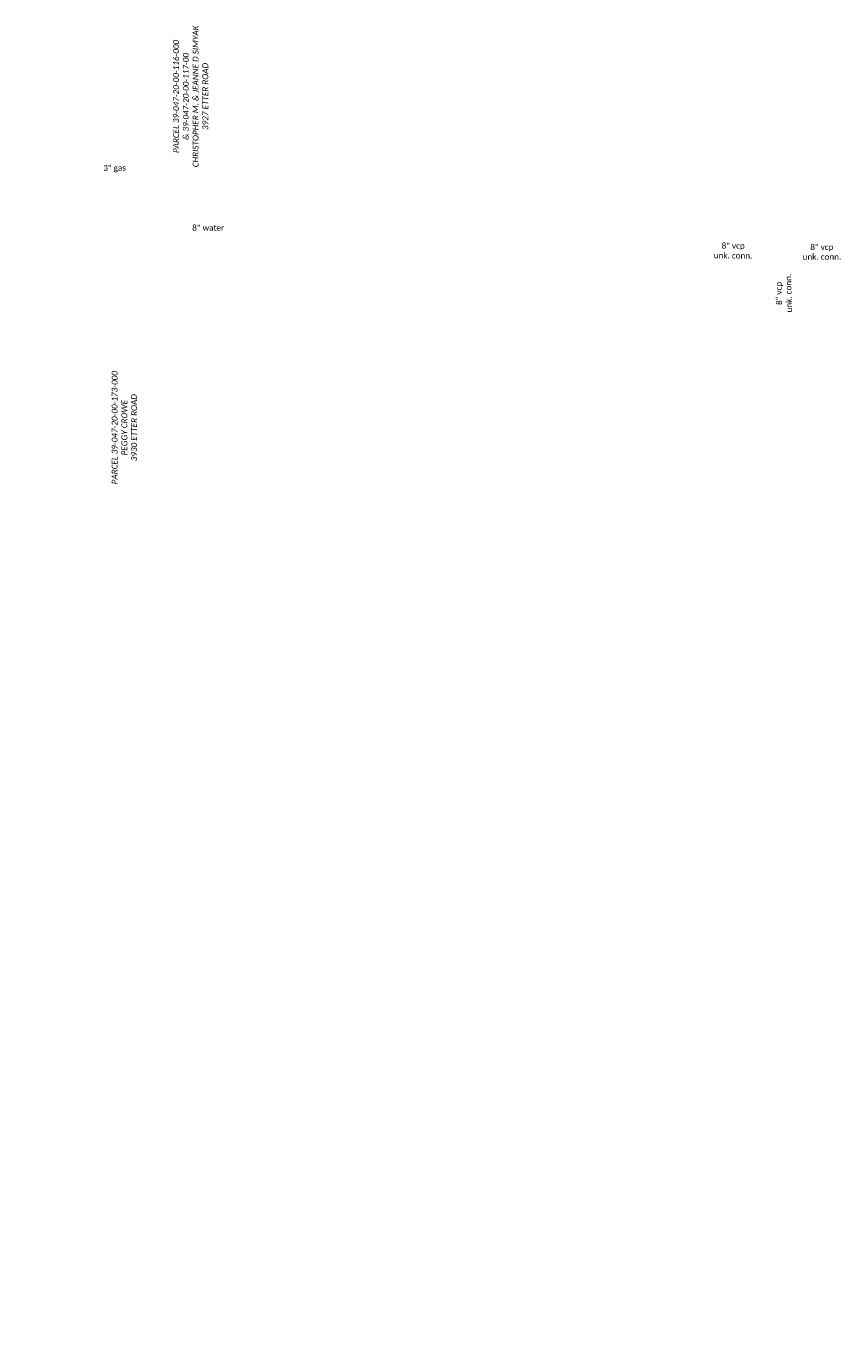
# Model space of a CAD drawing. Header units: feet. Extents: x 0 to 2274384, y 0 to 503175.
# Tile 9 of 9: x 2273958 to 2274348, y 502192 to 502819. Entities that reach past the tile are written whole.
import ezdxf
from ezdxf import colors
from ezdxf.entities.mleader import LeaderData, LeaderLine
from ezdxf.math import Vec2, Vec3

# ---------------------------------------------------------------- set-up
doc = ezdxf.new("R2010")
doc.units = ezdxf.units.FT
doc.header["$LTSCALE"] = 20
doc.header["$MEASUREMENT"] = 0
doc.layers.get('0').update_dxf_attribs({"lineweight": 15, "true_color": 0xc2ced6})
for name, color, linetype, lineweight in [('PV_X_Text', 7, 'Continuous', 15), ('TX_P_200', 7, 'Continuous', 35), ('UT_X_Sanitary_Text', 7, 'Continuous', 15), ('UT_X_Water_Text', 7, 'Continuous', 15)]:
    doc.layers.add(name, color=color, linetype=linetype, lineweight=lineweight)
doc.styles.add('P_Slanted - Normal Fixed Spacing', font='calibrii.ttf', dxfattribs={"height": 0.14})
doc.styles.add('X_Straight - Normal Fixed Spacing', font='calibril.ttf', dxfattribs={"height": 0.14})

# ---------------------------------------------------------------- blocks, each defined once
blk = doc.blocks.new('Dim1')
h = blk.add_hatch(color=4)
h.dxf.hatch_style = 1
h.paths.add_polyline_path([(0, 0), (-1, -0.2), (-1, 0.2)])
at = {"color": 4}
blk.add_lwpolyline([(0, 0), (-1, -0.2), (-1, 0.2), (0, 0)], dxfattribs=at)

msp = doc.modelspace()

# ---------------------------------------------------------------- texts
at = {"layer": 'PV_X_Text', "insert": (2273974, 502751.85), "char_height": 2.8, "attachment_point": 1, "rotation": 0.54723, "style": 'X_Straight - Normal Fixed Spacing'}
msp.add_mtext_dynamic_manual_height_columns('\\pxqc;3" gas', width=52.2173, gutter_width=14, heights=[8.94], dxfattribs=at)
at = {"layer": 'TX_P_200', "char_height": 2.8, "attachment_point": 5, "rotation": 90, "style": 'P_Slanted - Normal Fixed Spacing'}
for s, insert in [('PARCEL 39-047-20-00-116-000 \\P& 39-047-20-00-117-00\\PCHRISTOPHER M. & JEANNE D SIMYAK \\P3927 ETTER ROAD', (2274036.62, 502784.94)), ('PARCEL 39-047-20-00-173-000\\PPEGGY CROWE\\P3930 ETTER ROAD', (2274004.82, 502626.23))]:
    msp.add_mtext(s, dxfattribs=dict(at, insert=insert))
at = {"layer": 'UT_X_Sanitary_Text', "char_height": 2.8, "attachment_point": 1, "style": 'X_Straight - Normal Fixed Spacing'}
for width, heights, insert, rotation in [(18.1831, [9.36], (2274287.46, 502714.87, -1152.9), 359.47761), (20.105, [8.94], (2274328.99, 502714.13, -1152.9), 0.25554), (18.5406, [8.49], (2274317.27, 502681.28, -1152.9), 91.40593)]:
    msp.add_mtext_dynamic_manual_height_columns('\\pxqc;8" vcp \\Punk. conn.', width=width, gutter_width=14, heights=heights, dxfattribs=dict(at, insert=insert, rotation=rotation))

# ---------------------------------------------------------------- leaders
at = {"layer": 'UT_X_Water_Text'}
ml = msp.add_multileader_mtext('Standard', dxfattribs=at)
ml.set_content('8" water', color=256, style='X_Straight - Normal Fixed Spacing')
ml.set_leader_properties()
ml.set_arrow_properties(name='Dim1')
ml.build(insert=Vec2(0, 0))
ml.multileader.update_dxf_attribs({"text_left_attachment_type": 2, "text_right_attachment_type": 2, "dogleg_length": 0.18, "arrow_head_size": 2.8, "scale": 20})
ctx = ml.context
ctx.base_point, ctx.scale, ctx.char_height, ctx.arrow_head_size, ctx.landing_gap_size, ctx.plane_origin, ctx.plane_x_axis, ctx.plane_y_axis = Vec3(2274035.72, 502722.03, 2311.3), 20, 2.8, 2.8, 1.8, Vec3(2273972.62, 502772.83, 2311.3), Vec3(0.999991, -0.004269), Vec3(0.004269, 0.999991)
ctx.left_attachment, ctx.right_attachment, ctx.text_align_type = 2, 2, 1
notes = []
notes.append((ctx, [(0, (0, 0, 0), (0, 0), (1, 0), 1, [])]))
ctx.mtext.insert, ctx.mtext.text_direction, ctx.mtext.rotation, ctx.mtext.width, ctx.mtext.alignment, ctx.mtext.flow_direction = Vec3(2274045, 502723.42, 2311.3), Vec3(0.999991, -0.004269), 6.278916, 28.4125, 2, 5
ml = msp.add_multileader_mtext('Standard', dxfattribs=at)
ml.set_content('8" water', color=256, style='X_Straight - Normal Fixed Spacing')
ml.set_leader_properties()
ml.set_arrow_properties(name='Dim1')
ml.build(insert=Vec2(0, 0))
ml.multileader.update_dxf_attribs({"text_left_attachment_type": 2, "text_right_attachment_type": 2, "dogleg_length": 0.18, "arrow_head_size": 2.8, "scale": 20})
ctx = ml.context
ctx.base_point, ctx.scale, ctx.char_height, ctx.arrow_head_size, ctx.landing_gap_size, ctx.plane_origin, ctx.plane_x_axis, ctx.plane_y_axis = Vec3(2273879.73, 502715.65, 2311.3), 20, 2.8, 2.8, 1.8, Vec3(2273777.03, 502771.04, 2311.3), Vec3(-1, 0), Vec3(0, -1)
ctx.left_attachment, ctx.right_attachment, ctx.text_align_type = 2, 2, 1
notes.append((ctx, [(0, (0, 0, 0), (0, 0), (1, 0), 1, [])]))
ctx.mtext.insert, ctx.mtext.text_direction, ctx.mtext.rotation, ctx.mtext.width, ctx.mtext.alignment, ctx.mtext.flow_direction = Vec3(2273870.46, 502714.22, 2311.3), Vec3(-1, 0), 3.141593, 28.4125, 2, 5
ml = msp.add_multileader_mtext('Standard', dxfattribs=at)
ml.set_content('12" water', color=256, style='X_Straight - Normal Fixed Spacing')
ml.set_leader_properties()
ml.set_arrow_properties(name='Dim1')
ml.build(insert=Vec2(0, 0))
ml.multileader.update_dxf_attribs({"text_left_attachment_type": 2, "text_right_attachment_type": 2, "dogleg_length": 0.18, "arrow_head_size": 2.8, "scale": 20})
ctx = ml.context
ctx.base_point, ctx.scale, ctx.char_height, ctx.arrow_head_size, ctx.landing_gap_size, ctx.plane_origin, ctx.plane_x_axis, ctx.plane_y_axis = Vec3(2273809.92, 502518.52, 2311.3), 20, 2.8, 2.8, 1.8, Vec3(2273829.34, 502468.77, 2311.3), Vec3(-1, 0), Vec3(0, -1)
ctx.left_attachment, ctx.right_attachment, ctx.text_align_type = 2, 2, 1
notes.append((ctx, [(0, (0, 0, 0), (0, 0), (1, 0), 1, [])]))
ctx.mtext.insert, ctx.mtext.text_direction, ctx.mtext.rotation, ctx.mtext.width, ctx.mtext.defined_height, ctx.mtext.alignment, ctx.mtext.flow_direction = Vec3(2273799.64, 502517.09, 2311.3), Vec3(-1, 0), 3.141593, 47.5736, 1.28, 2, 5
for ctx, leaders in notes:
    for number, flags, end, landing, length, lines in leaders:
        leader = LeaderData()
        leader.index, (leader.has_last_leader_line, leader.has_dogleg_vector, leader.attachment_direction) = number, flags
        leader.last_leader_point, leader.dogleg_vector, leader.dogleg_length = Vec3(end), Vec3(landing), length
        for number, points, colour, breaks in lines:
            line = LeaderLine()
            line.index, line.vertices, line.color, line.breaks = number, Vec3.list(points), colors.encode_raw_color(colour), breaks
            leader.lines.append(line)
        ctx.leaders.append(leader)

doc.saveas('drawing.dxf')
